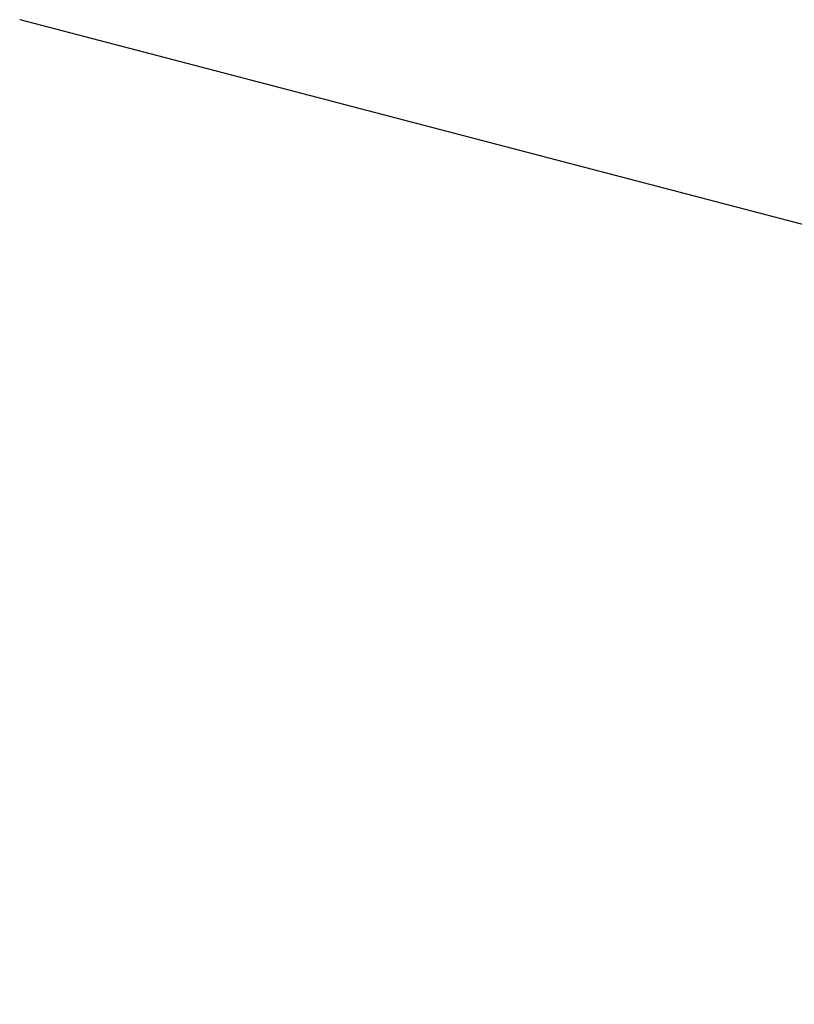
# Model space of a CAD drawing. Header units: metres. Extents: x -5203299 to 2078834, y 245743 to 5816291.
# Tile 25 of 256: x 366312.82 to 366316.77, y 5814091.92 to 5814096.93. Entities that reach past the tile are written whole.
import ezdxf

# ---------------------------------------------------------------- set-up
doc = ezdxf.new("R2010")
doc.units = ezdxf.units.M
doc.header["$LTSCALE"] = 0.5
doc.layers.add('99.04_Ausf Ketziner Str-S-Beschriftung-Straßenbegrenzungslinie', color=4, linetype='Continuous', lineweight=25, true_color=0x00ffff)
doc.layers.add('Keine', color=7, linetype='Continuous', lineweight=9)

# ---------------------------------------------------------------- blocks, each defined once
blk = doc.blocks.new('_23-07-06_Massenplan_TB_Weiterführende Schule (3D)')
at = {"layer": '99.04_Ausf Ketziner Str-S-Beschriftung-Straßenbegrenzungslinie', "flags": 128}
blk.add_lwpolyline([(6.0879, -133.2537, -0.019997), (-4.9793, -157.9502), (-26.2339, -173.3022), (-26.2339, -173.3022, 0.18691), (-31.1506, -180.8763), (-31.1506, -180.8763), (-31.1502, -180.8762), (-31.1502, -180.8762, -0.084744), (-42.8373, -181.7958), (-42.8373, -181.7958), (-42.8373, -181.7958, -0.056547), (-52.7994, -179.7398), (-52.7994, -179.7398), (-172.3622, -140.581), (-218.8882, -125.343, 0.015174), (-236.8179, -120.0674), (-243.3271, -118.3649), (-279.9778, -108.7791), (-279.9805, -108.7784)], format="xyb", dxfattribs=at)

msp = doc.modelspace()

# ---------------------------------------------------------------- block references
at = {"layer": 'Keine', "color": 1}
msp.add_blockref('_23-07-06_Massenplan_TB_Weiterführende Schule (3D)', (366592.8035, 5814205.7079), dxfattribs=at)

doc.saveas('drawing.dxf')
